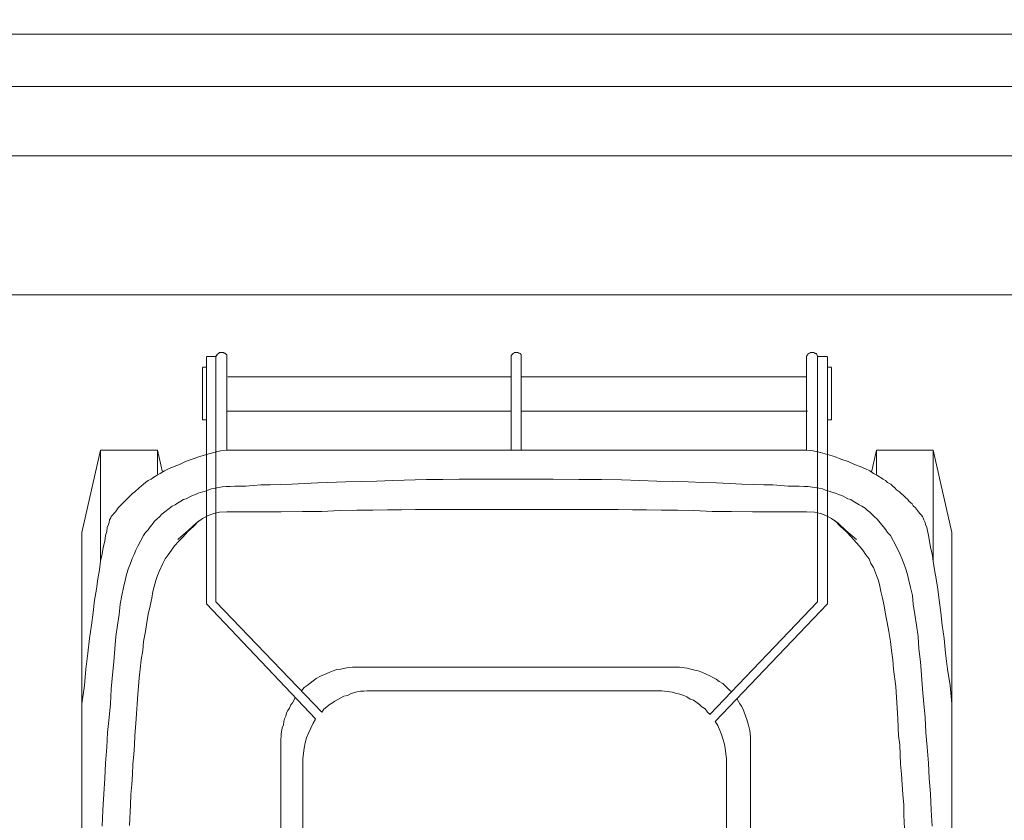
# Model space of a CAD drawing. Header units: inches. Extents: x 43593 to 117387, y -66787 to -26237.
# Tile 251 of 256: x 50093 to 50150, y -29484 to -29438. Entities that reach past the tile are written whole.
import ezdxf

# ---------------------------------------------------------------- set-up
doc = ezdxf.new("R2010")
doc.units = ezdxf.units.IN
doc.header["$MEASUREMENT"] = 0
doc.layers.get('0').update_dxf_attribs({"lineweight": 0})
doc.layers.get('Defpoints').update_dxf_attribs({"lineweight": 0})
for name, color, linetype, lineweight in [('p--kosz śmietnik', 252, 'Continuous', 0), ('p--obrzeże bet.', 252, 'Continuous', 0), ('p--wymiary-1-200', 7, 'Continuous', 0)]:
    doc.layers.add(name, color=color, linetype=linetype, lineweight=lineweight)
doc.styles.add('1-200', font='arial.ttf', dxfattribs={"width": 0.75, "height": 35})
doc.linetypes.add('OGRODZENIE1', pattern='A,0.4,-0.06,[143,RODZLIN.shx,S=0.012,R=0,X=0,Y=0],-0.06,0.4', length=0.92)
doc.dimstyles.new('1-200', dxfattribs={"dimtxt": 35, "dimasz": 10, "dimexe": 15, "dimexo": 10, "dimgap": 0.09, "dimtad": 0, "dimdsep": 46, "dimtxsty": '1-200', "dimblk": 'OBLIQUE', "dimcen": 0.09, "dimadec": 0, "dimazin": 0, "dimtfac": 1, "dimtdec": 4, "dimtix": 1, "dimtofl": 0, "dimtmove": 0, "dimatfit": 3, "dimldrblk": 'OBLIQUE', "dimfxl": 15, "dimfxlon": 1, "dimtvp": 0.7, "dimtolj": 1, "dimtzin": 0, "dimarcsym": 0})

# ---------------------------------------------------------------- blocks, each defined once
blk = doc.blocks.new('kosz120L-rzut')
at = {"linetype": 'Continuous'}
for points in [[(-16.449, 57.424), (-15.903, 57.424)], [(-16.449, 43.182), (-16.449, 57.401)], [(-15.835, 57.538), (-15.903, 57.424)], [(-15.858, 57.492), (-15.903, 57.424)], [(-15.903, 43.296), (-15.903, 57.424)], [(-15.903, 57.356), (-15.903, 57.424)], [(-15.835, 57.538), (-15.858, 57.492)], [(-15.812, 57.561), (-15.835, 57.538)], [(-15.812, 57.561), (-15.835, 57.538)], [(-15.744, 57.606), (-15.812, 57.561)], [(-15.744, 57.606), (-15.812, 57.561)], [(-15.698, 57.652), (-15.744, 57.606)], [(-15.698, 57.652), (-15.744, 57.606)], [(-15.471, 57.652), (-15.698, 57.652)], [(-15.471, 57.652), (-15.698, 57.652)], [(-15.425, 57.629), (-15.471, 57.652)], [(-15.425, 57.629), (-15.471, 57.652)], [(-15.38, 57.629), (-15.425, 57.629)], [(-15.38, 57.629), (-15.425, 57.629)], [(-15.266, 57.515), (-15.38, 57.629)], [(-15.266, 57.515), (-15.38, 57.629)], [(-15.266, 57.447), (-15.266, 57.515)], [(-15.266, 57.447), (-15.266, 57.515)], [(-15.266, 52.032), (-15.266, 57.447)], [(1.206, 57.606), (1.092, 57.492)], [(1.206, 57.606), (1.092, 57.492)], [(1.092, 57.492), (1.092, 57.424)], [(1.092, 57.492), (1.092, 57.424)], [(1.092, 57.356), (1.092, 57.424)], [(1.092, 57.356), (1.092, 52.032)], [(1.251, 57.629), (1.206, 57.606)], [(1.251, 57.629), (1.206, 57.606)], [(1.274, 57.652), (1.251, 57.629)], [(1.274, 57.652), (1.251, 57.629)], [(1.479, 57.652), (1.274, 57.652)], [(1.479, 57.652), (1.274, 57.652)], [(1.547, 57.629), (1.479, 57.652)], [(1.547, 57.629), (1.479, 57.652)], [(1.57, 57.629), (1.547, 57.629)], [(1.57, 57.629), (1.547, 57.629)], [(1.638, 57.606), (1.57, 57.629)], [(1.638, 57.606), (1.57, 57.629)], [(1.661, 57.538), (1.638, 57.606)], [(1.661, 57.538), (1.638, 57.606)], [(1.684, 57.515), (1.661, 57.538)], [(1.684, 57.515), (1.661, 57.538)], [(1.684, 57.447), (1.684, 57.515)], [(1.684, 57.447), (1.684, 57.515)], [(1.684, 52.032), (1.684, 57.447)], [(18.155, 57.515), (18.11, 57.447)], [(18.155, 57.515), (18.11, 57.447)], [(18.11, 52.032), (18.11, 57.447)], [(18.178, 57.538), (18.155, 57.515)], [(18.178, 57.538), (18.155, 57.515)], [(18.201, 57.606), (18.178, 57.538)], [(18.201, 57.606), (18.178, 57.538)], [(18.269, 57.629), (18.201, 57.606)], [(18.269, 57.629), (18.201, 57.606)], [(18.292, 57.629), (18.269, 57.629)], [(18.292, 57.629), (18.269, 57.629)], [(18.315, 57.652), (18.292, 57.629)], [(18.315, 57.652), (18.292, 57.629)], [(18.519, 57.652), (18.315, 57.652)], [(18.519, 57.652), (18.315, 57.652)], [(18.588, 57.629), (18.519, 57.652)], [(18.588, 57.629), (18.519, 57.652)], [(18.611, 57.606), (18.588, 57.629)], [(18.611, 57.606), (18.588, 57.629)], [(18.679, 57.606), (18.611, 57.606)], [(18.679, 57.606), (18.611, 57.606)], [(18.747, 57.424), (18.679, 57.606)], [(18.747, 57.424), (18.679, 57.606)], [(18.747, 43.296), (18.747, 57.424)], [(19.316, 57.424), (18.747, 57.424)], [(18.747, 57.356), (18.747, 57.424)], [(19.316, 43.182), (19.316, 57.401)], [(-16.449, 56.81), (-16.677, 56.81)], [(-16.677, 53.784), (-16.677, 56.787)], [(19.316, 56.81), (19.543, 56.81)], [(19.543, 53.784), (19.543, 56.787)], [(-2.912, 56.264), (-15.221, 56.264)], [(1.092, 56.264), (-2.912, 56.264)], [(5.802, 56.264), (1.684, 56.264)], [(5.802, 56.264), (18.11, 56.264)], [(-2.958, 54.284), (-15.266, 54.284)], [(-2.958, 54.284), (-2.912, 54.284)], [(-2.912, 54.284), (1.092, 54.284)], [(1.684, 54.284), (5.802, 54.284)], [(5.802, 54.284), (18.155, 54.284)], [(-16.449, 53.784), (-16.677, 53.784)], [(19.316, 53.784), (19.543, 53.784)], [(-22.546, 52.032), (-23.616, 47.3)], [(-22.546, 52.032), (-19.27, 52.032)], [(-22.546, 45.639), (-22.546, 52.032)], [(-19.27, 50.644), (-19.27, 52.032)], [(-19.27, 52.032), (-18.975, 50.758)], [(-17.655, 51.372), (-16.836, 51.668)], [(-16.836, 51.668), (-16.449, 51.782)], [(-16.449, 51.782), (-16.017, 51.896)], [(-16.017, 51.896), (-15.63, 51.987)], [(-15.63, 51.987), (-15.266, 52.032)], [(-15.266, 52.032), (-2.298, 52.032)], [(-15.266, 52.009), (-15.266, 52.009)], [(5.165, 52.032), (-2.298, 52.032)], [(18.11, 52.032), (5.165, 52.032)], [(18.497, 51.987), (18.11, 52.032)], [(18.11, 52.009), (18.11, 52.009)], [(18.906, 51.896), (18.497, 51.987)], [(19.725, 51.668), (18.906, 51.896)], [(20.089, 51.509), (19.725, 51.668)], [(22.137, 52.032), (21.841, 50.758)], [(25.39, 52.032), (22.137, 52.032)], [(22.137, 50.644), (22.137, 52.032)], [(25.39, 52.032), (26.482, 47.3)], [(25.39, 45.639), (25.39, 52.032)], [(-18.633, 50.963), (-18.315, 51.099)], [(-18.315, 51.099), (-17.996, 51.213)], [(-17.996, 51.213), (-17.655, 51.372)], [(20.499, 51.372), (20.089, 51.509)], [(20.863, 51.213), (20.499, 51.372)], [(21.204, 51.099), (20.863, 51.213)], [(21.5, 50.963), (21.204, 51.099)], [(-19.634, 50.371), (-19.475, 50.485)], [(-19.475, 50.485), (-19.293, 50.599)], [(-19.293, 50.599), (-19.111, 50.69)], [(-19.111, 50.69), (-18.861, 50.849)], [(-18.861, 50.849), (-18.633, 50.963)], [(21.75, 50.849), (21.5, 50.963)], [(21.955, 50.69), (21.75, 50.849)], [(22.16, 50.599), (21.955, 50.69)], [(22.524, 50.371), (22.16, 50.599)], [(-20.317, 49.871), (-20.203, 49.962)], [(-20.203, 49.962), (-20.067, 50.075)], [(-20.067, 50.075), (-19.953, 50.166)], [(-19.953, 50.166), (-19.794, 50.28)], [(-19.794, 50.28), (-19.634, 50.371)], [(-15.949, 49.848), (-15.539, 49.916)], [(-15.539, 49.916), (-15.312, 49.939)], [(-15.312, 49.939), (-15.084, 49.939)], [(-15.084, 49.939), (-14.811, 49.962)], [(-14.811, 49.962), (-14.174, 49.962)], [(-14.174, 49.962), (-13.764, 50.007)], [(-13.764, 50.007), (-13.309, 50.03)], [(-13.309, 50.03), (-12.786, 50.03)], [(-12.786, 50.03), (-12.172, 50.053)], [(-12.172, 50.053), (-11.535, 50.075)], [(-11.535, 50.075), (-10.807, 50.121)], [(-10.807, 50.121), (-10.033, 50.144)], [(-10.033, 50.144), (-8.418, 50.212)], [(-8.418, 50.212), (-7.508, 50.235)], [(-7.508, 50.235), (-6.643, 50.257)], [(-6.643, 50.257), (-5.711, 50.28)], [(-5.711, 50.28), (-3.777, 50.348)], [(-3.777, 50.348), (-2.844, 50.348)], [(-2.844, 50.348), (-1.888, 50.371)], [(-1.888, 50.371), (-0.023, 50.371)], [(3.526, 50.371), (-0.023, 50.371)], [(5.005, 50.348), (3.526, 50.371)], [(6.302, 50.348), (5.005, 50.348)], [(7.462, 50.326), (6.302, 50.348)], [(8.509, 50.28), (7.462, 50.326)], [(9.487, 50.257), (8.509, 50.28)], [(10.397, 50.235), (9.487, 50.257)], [(11.285, 50.212), (10.397, 50.235)], [(12.126, 50.166), (11.285, 50.212)], [(12.923, 50.144), (12.126, 50.166)], [(13.696, 50.121), (12.923, 50.144)], [(14.379, 50.075), (13.696, 50.121)], [(15.039, 50.053), (14.379, 50.075)], [(15.653, 50.03), (15.039, 50.053)], [(16.176, 50.03), (15.653, 50.03)], [(16.631, 50.007), (16.176, 50.03)], [(17.041, 49.962), (16.631, 50.007)], [(17.678, 49.962), (17.041, 49.962)], [(17.951, 49.939), (17.678, 49.962)], [(18.201, 49.939), (17.951, 49.939)], [(18.815, 49.848), (18.201, 49.939)], [(22.66, 50.28), (22.524, 50.371)], [(22.774, 50.166), (22.66, 50.28)], [(22.956, 50.075), (22.774, 50.166)], [(23.07, 49.962), (22.956, 50.075)], [(23.183, 49.871), (23.07, 49.962)], [(-21.523, 48.71), (-20.704, 49.529)], [(-20.704, 49.529), (-20.567, 49.643)], [(-20.567, 49.643), (-20.317, 49.871)], [(-17.45, 49.325), (-17.245, 49.416)], [(-17.245, 49.416), (-17.086, 49.484)], [(-17.086, 49.484), (-16.927, 49.552)], [(-16.927, 49.552), (-16.517, 49.666)], [(-16.517, 49.666), (-16.153, 49.802)], [(-16.153, 49.802), (-15.949, 49.848)], [(19.02, 49.802), (18.815, 49.848)], [(19.202, 49.734), (19.02, 49.802)], [(19.407, 49.666), (19.202, 49.734)], [(19.566, 49.62), (19.407, 49.666)], [(19.771, 49.552), (19.566, 49.62)], [(19.953, 49.484), (19.771, 49.552)], [(20.135, 49.416), (19.953, 49.484)], [(20.476, 49.234), (20.135, 49.416)], [(23.297, 49.757), (23.183, 49.871)], [(23.457, 49.643), (23.297, 49.757)], [(23.798, 49.302), (23.457, 49.643)], [(-19.02, 48.346), (-18.428, 48.801)], [(-18.428, 48.801), (-18.246, 48.892)], [(-18.246, 48.892), (-18.11, 48.983)], [(-18.11, 48.983), (-17.928, 49.097)], [(-17.928, 49.097), (-17.769, 49.188)], [(-17.769, 49.188), (-17.609, 49.234)], [(-17.609, 49.234), (-17.45, 49.325)], [(20.658, 49.188), (20.476, 49.234)], [(20.795, 49.097), (20.658, 49.188)], [(20.977, 48.983), (20.795, 49.097)], [(21.136, 48.892), (20.977, 48.983)], [(21.295, 48.801), (21.136, 48.892)], [(21.477, 48.688), (21.295, 48.801)], [(23.934, 49.188), (23.798, 49.302)], [(24.025, 49.074), (23.934, 49.188)], [(24.185, 48.938), (24.025, 49.074)], [(24.253, 48.824), (24.185, 48.938)], [(24.389, 48.71), (24.253, 48.824)], [(-21.955, 48.142), (-21.932, 48.21)], [(-21.932, 48.21), (-21.841, 48.301)], [(-21.841, 48.301), (-21.773, 48.392)], [(-21.773, 48.392), (-21.682, 48.483)], [(-21.682, 48.483), (-21.523, 48.71)], [(-19.157, 48.187), (-19.02, 48.346)], [(-16.677, 48.096), (-16.358, 48.278)], [(-16.358, 48.278), (-16.017, 48.392)], [(-16.017, 48.392), (-15.698, 48.46)], [(-15.698, 48.46), (-15.266, 48.483)], [(-15.266, 48.483), (-14.697, 48.483)], [(-14.857, 48.483), (-12.149, 48.483)], [(-14.174, 48.483), (-14.174, 48.483)], [(-12.149, 48.483), (-10.921, 48.506)], [(-10.921, 48.506), (-9.806, 48.506)], [(-9.806, 48.506), (-8.759, 48.551)], [(-8.759, 48.551), (-7.781, 48.574)], [(-7.781, 48.574), (-6.871, 48.574)], [(-6.871, 48.574), (-6.029, 48.597)], [(-6.029, 48.597), (-5.21, 48.597)], [(-5.21, 48.597), (-4.414, 48.619)], [(-4.414, 48.619), (-0.023, 48.619)], [(7.258, 48.619), (-0.023, 48.619)], [(8.077, 48.597), (7.258, 48.619)], [(8.896, 48.597), (8.077, 48.597)], [(9.76, 48.574), (8.896, 48.597)], [(10.67, 48.574), (9.76, 48.574)], [(11.626, 48.551), (10.67, 48.574)], [(12.672, 48.506), (11.626, 48.551)], [(13.787, 48.506), (12.672, 48.506)], [(14.993, 48.483), (13.787, 48.506)], [(17.7, 48.483), (14.993, 48.483)], [(17.041, 48.483), (17.041, 48.483)], [(18.11, 48.483), (17.587, 48.483)], [(18.565, 48.46), (18.11, 48.483)], [(18.906, 48.392), (18.565, 48.46)], [(19.225, 48.278), (18.906, 48.392)], [(19.543, 48.096), (19.225, 48.278)], [(21.591, 48.574), (21.477, 48.688)], [(21.75, 48.46), (21.591, 48.574)], [(22.023, 48.187), (21.75, 48.46)], [(24.549, 48.483), (24.389, 48.71)], [(24.64, 48.392), (24.549, 48.483)], [(24.708, 48.301), (24.64, 48.392)], [(24.776, 48.21), (24.708, 48.301)], [(24.822, 48.142), (24.776, 48.21)], [(-22.16, 47.573), (-22.091, 47.755)], [(-22.091, 47.755), (-22.046, 47.869)], [(-22.046, 47.869), (-22.023, 48.028)], [(-22.023, 48.028), (-21.955, 48.142)], [(-19.68, 47.618), (-19.566, 47.755)], [(-19.566, 47.755), (-19.43, 47.937)], [(-19.43, 47.937), (-19.293, 48.073)], [(-19.293, 48.073), (-19.157, 48.187)], [(-17.518, 47.345), (-17.2, 47.641)], [(-17.496, 47.414), (-17.041, 47.823)], [(-17.2, 47.641), (-16.881, 47.96)], [(-17.041, 47.823), (-16.677, 48.096)], [(19.93, 47.823), (19.543, 48.096)], [(20.067, 47.641), (19.748, 47.96)], [(20.362, 47.414), (19.93, 47.823)], [(20.385, 47.345), (20.067, 47.641)], [(22.16, 48.073), (22.023, 48.187)], [(22.273, 47.937), (22.16, 48.073)], [(22.433, 47.755), (22.273, 47.937)], [(22.546, 47.618), (22.433, 47.755)], [(24.867, 48.028), (24.822, 48.142)], [(24.935, 47.869), (24.867, 48.028)], [(24.958, 47.755), (24.935, 47.869)], [(25.026, 47.573), (24.958, 47.755)], [(-23.616, 37.471), (-23.616, 47.3)], [(-22.296, 46.799), (-22.251, 47.118)], [(-22.251, 47.118), (-22.182, 47.345)], [(-22.182, 47.345), (-22.16, 47.573)], [(-20.408, 46.504), (-20.067, 47.118)], [(-20.067, 47.118), (-19.953, 47.3)], [(-19.953, 47.3), (-19.794, 47.436)], [(-19.794, 47.436), (-19.68, 47.618)], [(-18.087, 46.89), (-17.496, 47.414)], [(-17.791, 47.05), (-17.518, 47.345)], [(20.977, 46.89), (20.362, 47.414)], [(20.681, 47.05), (20.385, 47.345)], [(22.683, 47.436), (22.546, 47.618)], [(22.774, 47.3), (22.683, 47.436)], [(22.933, 47.118), (22.774, 47.3)], [(23.275, 46.504), (22.933, 47.118)], [(25.14, 47.118), (25.026, 47.573)], [(25.186, 46.799), (25.14, 47.118)], [(26.482, 37.471), (26.482, 47.3)], [(-22.387, 46.435), (-22.296, 46.799)], [(-20.522, 46.276), (-20.408, 46.504)], [(-18.451, 46.276), (-18.292, 46.526)], [(-18.292, 46.526), (-18.042, 46.799)], [(-18.042, 46.799), (-17.791, 47.05)], [(21.136, 46.526), (20.681, 47.05)], [(21.341, 46.276), (21.136, 46.526)], [(23.502, 46.026), (23.275, 46.504)], [(25.254, 46.435), (25.186, 46.799)], [(-22.546, 45.639), (-22.455, 46.071)], [(-22.455, 46.071), (-22.387, 46.435)], [(-20.726, 45.798), (-20.613, 46.026)], [(-20.613, 46.026), (-20.522, 46.276)], [(-18.815, 45.775), (-18.656, 46.003)], [(-18.656, 46.003), (-18.451, 46.276)], [(21.523, 46.003), (21.341, 46.276)], [(21.705, 45.775), (21.523, 46.003)], [(23.593, 45.798), (23.502, 46.026)], [(25.345, 46.071), (25.254, 46.435)], [(25.39, 45.639), (25.345, 46.071)], [(-22.615, 45.138), (-22.546, 45.639)], [(-20.931, 45.229), (-20.817, 45.502)], [(-20.817, 45.502), (-20.726, 45.798)], [(-19.179, 45.047), (-18.952, 45.502)], [(-18.952, 45.502), (-18.815, 45.775)], [(21.818, 45.502), (21.705, 45.775)], [(21.955, 45.275), (21.818, 45.502)], [(23.707, 45.502), (23.593, 45.798)], [(23.798, 45.229), (23.707, 45.502)], [(25.481, 45.138), (25.39, 45.639)], [(-22.706, 44.615), (-22.615, 45.138)], [(-21.136, 44.524), (-21.045, 44.865)], [(-21.045, 44.865), (-20.931, 45.229)], [(-19.361, 44.524), (-19.27, 44.82)], [(-19.27, 44.82), (-19.179, 45.047)], [(22.137, 44.82), (21.955, 45.275)], [(22.251, 44.524), (22.137, 44.82)], [(23.912, 44.865), (23.798, 45.229)], [(24.003, 44.524), (23.912, 44.865)], [(25.572, 44.615), (25.481, 45.138)], [(-22.774, 44.024), (-22.706, 44.615)], [(-21.227, 44.115), (-21.136, 44.524)], [(-19.543, 43.887), (-19.361, 44.524)], [(22.319, 44.206), (22.251, 44.524)], [(24.094, 44.115), (24.003, 44.524)], [(25.663, 44.024), (25.572, 44.615)], [(-22.888, 43.387), (-22.774, 44.024)], [(-21.409, 43.159), (-21.318, 43.66)], [(-21.318, 43.66), (-21.227, 44.115)], [(-19.589, 43.5), (-19.543, 43.887)], [(22.387, 43.887), (22.319, 44.206)], [(22.478, 43.5), (22.387, 43.887)], [(24.207, 43.66), (24.094, 44.115)], [(24.253, 43.159), (24.207, 43.66)], [(25.754, 43.387), (25.663, 44.024)], [(-22.979, 42.681), (-22.888, 43.387)], [(-21.477, 42.568), (-21.409, 43.159)], [(-19.68, 43.068), (-19.589, 43.5)], [(-10.17, 36.561), (-16.449, 43.182)], [(-9.806, 36.948), (-15.903, 43.296)], [(12.536, 36.811), (18.747, 43.296)], [(12.854, 36.402), (19.316, 43.182)], [(22.569, 43.068), (22.478, 43.5)], [(24.344, 42.568), (24.253, 43.159)], [(25.845, 42.681), (25.754, 43.387)], [(-23.07, 41.953), (-22.979, 42.681)], [(-21.568, 41.953), (-21.477, 42.568)], [(-19.885, 42.113), (-19.794, 42.59)], [(-19.794, 42.59), (-19.68, 43.068)], [(22.66, 42.59), (22.569, 43.068)], [(22.751, 42.113), (22.66, 42.59)], [(24.435, 41.953), (24.344, 42.568)], [(25.914, 41.953), (25.845, 42.681)], [(-19.953, 41.589), (-19.885, 42.113)], [(22.842, 41.589), (22.751, 42.113)], [(-23.183, 41.18), (-23.07, 41.953)], [(-21.659, 41.293), (-21.568, 41.953)], [(-20.067, 41.02), (-19.953, 41.589)], [(22.933, 41.02), (22.842, 41.589)], [(24.526, 41.293), (24.435, 41.953)], [(26.027, 41.18), (25.914, 41.953)], [(-23.275, 40.338), (-23.183, 41.18)], [(-21.727, 40.588), (-21.659, 41.293)], [(-20.112, 40.497), (-20.067, 41.02)], [(23.001, 40.497), (22.933, 41.02)], [(24.571, 40.588), (24.526, 41.293)], [(26.118, 40.338), (26.027, 41.18)], [(-23.388, 39.428), (-23.275, 40.338)], [(-21.773, 39.837), (-21.727, 40.588)], [(-20.203, 39.951), (-20.112, 40.497)], [(23.07, 39.951), (23.001, 40.497)], [(24.662, 39.837), (24.571, 40.588)], [(26.232, 39.428), (26.118, 40.338)], [(-21.864, 39.087), (-21.773, 39.837)], [(-20.271, 39.428), (-20.203, 39.951)], [(23.115, 39.428), (23.07, 39.951)], [(24.731, 39.087), (24.662, 39.837)], [(-23.479, 38.472), (-23.388, 39.428)], [(-20.317, 38.927), (-20.271, 39.428)], [(-9.556, 39.155), (-9.715, 39.087)], [(-9.556, 39.155), (-9.715, 39.087)], [(-9.351, 39.246), (-9.556, 39.155)], [(-9.351, 39.246), (-9.556, 39.155)], [(-9.146, 39.314), (-9.351, 39.246)], [(-9.146, 39.314), (-9.351, 39.246)], [(-8.941, 39.405), (-9.146, 39.314)], [(-8.941, 39.405), (-9.146, 39.314)], [(-8.714, 39.428), (-8.941, 39.405)], [(-8.714, 39.428), (-8.941, 39.405)], [(-8.463, 39.473), (-8.714, 39.428)], [(-8.463, 39.473), (-8.714, 39.428)], [(-8.259, 39.519), (-8.463, 39.473)], [(-8.259, 39.519), (-8.463, 39.473)], [(-8.031, 39.542), (-8.259, 39.519)], [(-8.031, 39.542), (-8.259, 39.519)], [(-7.826, 39.542), (-8.031, 39.542)], [(-7.826, 39.542), (-8.031, 39.542)], [(-7.826, 39.542), (10.579, 39.542)], [(10.784, 39.542), (10.557, 39.542)], [(10.784, 39.542), (10.557, 39.542)], [(11.239, 39.473), (10.784, 39.542)], [(11.239, 39.473), (10.784, 39.542)], [(11.444, 39.428), (11.239, 39.473)], [(11.444, 39.428), (11.239, 39.473)], [(11.671, 39.36), (11.444, 39.428)], [(11.671, 39.36), (11.444, 39.428)], [(11.876, 39.314), (11.671, 39.36)], [(11.876, 39.314), (11.671, 39.36)], [(12.081, 39.246), (11.876, 39.314)], [(12.081, 39.246), (11.876, 39.314)], [(12.331, 39.132), (12.081, 39.246)], [(12.331, 39.132), (12.081, 39.246)], [(12.536, 39.041), (12.331, 39.132)], [(12.536, 39.041), (12.331, 39.132)], [(23.252, 38.427), (23.115, 39.428)], [(26.369, 38.472), (26.232, 39.428)], [(-21.932, 38.268), (-21.864, 39.087)], [(-20.362, 38.427), (-20.317, 38.927)], [(-10.306, 38.745), (-10.648, 38.472)], [(-10.306, 38.745), (-10.648, 38.472)], [(-10.124, 38.882), (-10.306, 38.745)], [(-10.124, 38.882), (-10.306, 38.745)], [(-9.92, 38.996), (-10.124, 38.882)], [(-9.92, 38.996), (-10.124, 38.882)], [(-9.715, 39.087), (-9.92, 38.996)], [(-9.715, 39.087), (-9.92, 38.996)], [(12.741, 38.927), (12.536, 39.041)], [(12.741, 38.927), (12.536, 39.041)], [(12.9, 38.836), (12.741, 38.927)], [(12.9, 38.836), (12.741, 38.927)], [(13.082, 38.7), (12.9, 38.836)], [(13.082, 38.7), (12.9, 38.836)], [(13.287, 38.586), (13.082, 38.7)], [(13.287, 38.586), (13.082, 38.7)], [(13.605, 38.268), (13.287, 38.586)], [(13.605, 38.268), (13.287, 38.586)], [(24.776, 38.268), (24.731, 39.087)], [(-23.616, 37.426), (-23.479, 38.472)], [(-21.978, 37.426), (-21.932, 38.268)], [(-20.408, 37.972), (-20.362, 38.427)], [(-10.83, 38.359), (-10.966, 38.177)], [(-10.83, 38.359), (-10.966, 38.177)], [(-10.648, 38.472), (-10.83, 38.359)], [(-10.648, 38.472), (-10.83, 38.359)], [(-8.145, 37.995), (-8.327, 37.904)], [(-8.145, 37.995), (-8.327, 37.904)], [(-7.986, 38.063), (-8.145, 37.995)], [(-7.986, 38.063), (-8.145, 37.995)], [(-7.781, 38.108), (-7.986, 38.063)], [(-7.781, 38.108), (-7.986, 38.063)], [(-7.576, 38.154), (-7.781, 38.108)], [(-7.576, 38.154), (-7.781, 38.108)], [(-7.394, 38.154), (-7.576, 38.154)], [(-7.394, 38.154), (-7.576, 38.154)], [(-7.189, 38.177), (-7.394, 38.154)], [(-7.189, 38.177), (-7.394, 38.154)], [(-6.985, 38.177), (-7.189, 38.177)], [(-6.985, 38.177), (-7.189, 38.177)], [(-6.985, 38.177), (9.578, 38.177)], [(9.783, 38.177), (9.578, 38.177)], [(9.783, 38.177), (9.578, 38.177)], [(10.397, 38.086), (9.783, 38.177)], [(10.397, 38.086), (9.783, 38.177)], [(10.625, 38.017), (10.397, 38.086)], [(10.625, 38.017), (10.397, 38.086)], [(10.807, 37.972), (10.625, 38.017)], [(10.807, 37.972), (10.625, 38.017)], [(13.787, 38.108), (13.605, 38.268)], [(13.787, 38.108), (13.605, 38.268)], [(23.366, 36.561), (23.252, 38.427)], [(24.867, 37.426), (24.776, 38.268)], [(26.482, 37.426), (26.369, 38.472)], [(-23.616, 2.275), (-23.616, 37.426)], [(-22.046, 36.629), (-21.978, 37.426)], [(-20.499, 36.561), (-20.408, 37.972)], [(-11.489, 37.471), (-11.58, 37.358)], [(-11.489, 37.471), (-11.58, 37.358)], [(-11.33, 37.767), (-11.489, 37.471)], [(-11.33, 37.767), (-11.489, 37.471)], [(-9.191, 37.471), (-9.374, 37.358)], [(-9.191, 37.471), (-9.374, 37.358)], [(-9.055, 37.585), (-9.191, 37.471)], [(-9.055, 37.585), (-9.191, 37.471)], [(-8.532, 37.858), (-9.055, 37.585)], [(-8.532, 37.858), (-9.055, 37.585)], [(-8.327, 37.904), (-8.532, 37.858)], [(-8.327, 37.904), (-8.532, 37.858)], [(11.034, 37.904), (10.807, 37.972)], [(11.034, 37.904), (10.807, 37.972)], [(11.216, 37.835), (11.034, 37.904)], [(11.216, 37.835), (11.034, 37.904)], [(11.398, 37.699), (11.216, 37.835)], [(11.398, 37.699), (11.216, 37.835)], [(11.603, 37.631), (11.398, 37.699)], [(11.603, 37.631), (11.398, 37.699)], [(11.944, 37.38), (11.603, 37.631)], [(11.944, 37.38), (11.603, 37.631)], [(14.265, 37.426), (14.106, 37.699)], [(14.265, 37.426), (14.106, 37.699)], [(14.356, 37.289), (14.265, 37.426)], [(14.356, 37.289), (14.265, 37.426)], [(24.935, 36.629), (24.867, 37.426)], [(26.482, 2.275), (26.482, 37.426)], [(-11.831, 36.902), (-11.876, 36.72)], [(-11.831, 36.902), (-11.876, 36.72)], [(-11.762, 37.039), (-11.831, 36.902)], [(-11.762, 37.039), (-11.831, 36.902)], [(-11.671, 37.176), (-11.762, 37.039)], [(-11.671, 37.176), (-11.762, 37.039)], [(-11.58, 37.358), (-11.671, 37.176)], [(-11.58, 37.358), (-11.671, 37.176)], [(-9.692, 37.107), (-9.806, 36.948)], [(-9.692, 37.107), (-9.806, 36.948)], [(-9.51, 37.244), (-9.692, 37.107)], [(-9.51, 37.244), (-9.692, 37.107)], [(-9.374, 37.358), (-9.51, 37.244)], [(-9.374, 37.358), (-9.51, 37.244)], [(12.081, 37.244), (11.944, 37.38)], [(12.081, 37.244), (11.944, 37.38)], [(12.263, 37.13), (12.081, 37.244)], [(12.263, 37.13), (12.081, 37.244)], [(12.399, 36.948), (12.263, 37.13)], [(12.399, 36.948), (12.263, 37.13)], [(12.559, 36.811), (12.399, 36.948)], [(12.559, 36.811), (12.399, 36.948)], [(14.447, 37.153), (14.356, 37.289)], [(14.447, 37.153), (14.356, 37.289)], [(14.675, 36.516), (14.447, 37.153)], [(14.675, 36.516), (14.447, 37.153)], [(-22.137, 35.765), (-22.046, 36.629)], [(-20.567, 35.583), (-20.499, 36.561)], [(-11.99, 36.402), (-12.013, 36.22)], [(-11.99, 36.402), (-12.013, 36.22)], [(-11.944, 36.561), (-11.99, 36.402)], [(-11.944, 36.561), (-11.99, 36.402)], [(-11.876, 36.72), (-11.944, 36.561)], [(-11.876, 36.72), (-11.944, 36.561)], [(-10.306, 36.311), (-10.443, 36.015)], [(-10.306, 36.311), (-10.443, 36.015)], [(-10.17, 36.538), (-10.306, 36.311)], [(-10.17, 36.538), (-10.306, 36.311)], [(12.991, 36.174), (12.854, 36.402)], [(12.991, 36.174), (12.854, 36.402)], [(14.766, 36.197), (14.675, 36.516)], [(14.766, 36.197), (14.675, 36.516)], [(23.411, 35.583), (23.366, 36.561)], [(24.981, 35.765), (24.935, 36.629)], [(-22.182, 34.923), (-22.137, 35.765)], [(-12.104, 35.901), (-12.149, 35.697)], [(-12.104, 35.901), (-12.149, 35.697)], [(-12.081, 36.038), (-12.104, 35.901)], [(-12.081, 36.038), (-12.104, 35.901)], [(-12.013, 36.22), (-12.081, 36.038)], [(-12.013, 36.22), (-12.081, 36.038)], [(-10.557, 35.765), (-10.693, 35.469)], [(-10.557, 35.765), (-10.693, 35.469)], [(-10.443, 36.015), (-10.557, 35.765)], [(-10.443, 36.015), (-10.557, 35.765)], [(13.218, 35.651), (12.991, 36.174)], [(13.218, 35.651), (12.991, 36.174)], [(14.834, 35.879), (14.766, 36.197)], [(14.834, 35.879), (14.766, 36.197)], [(14.879, 35.515), (14.834, 35.879)], [(14.879, 35.515), (14.834, 35.879)], [(25.049, 34.923), (24.981, 35.765)], [(-20.59, 35.06), (-20.567, 35.583)], [(-12.149, 35.56), (-12.172, 35.378)], [(-12.149, 35.56), (-12.172, 35.378)], [(-12.172, 35.378), (-12.172, 35.196)], [(-12.172, 35.378), (-12.172, 35.196)], [(-12.172, 16.836), (-12.172, 35.196)], [(-12.149, 35.697), (-12.149, 35.56)], [(-12.149, 35.697), (-12.149, 35.56)], [(-10.761, 35.173), (-10.83, 34.878)], [(-10.761, 35.173), (-10.83, 34.878)], [(-10.693, 35.469), (-10.761, 35.173)], [(-10.693, 35.469), (-10.761, 35.173)], [(13.287, 35.401), (13.218, 35.651)], [(13.287, 35.401), (13.218, 35.651)], [(13.378, 35.105), (13.287, 35.401)], [(13.378, 35.105), (13.287, 35.401)], [(14.879, 35.196), (14.879, 35.515)], [(14.879, 35.196), (14.879, 35.515)], [(14.879, 35.196), (14.879, 16.836)], [(23.479, 35.06), (23.411, 35.583)], [(-22.251, 34.013), (-22.182, 34.923)], [(-20.635, 34.514), (-20.59, 35.06)], [(-10.83, 34.878), (-10.852, 34.582)], [(-10.83, 34.878), (-10.852, 34.582)], [(13.423, 34.855), (13.378, 35.105)], [(13.423, 34.855), (13.378, 35.105)], [(13.491, 34.263), (13.423, 34.855)], [(13.491, 34.263), (13.423, 34.855)], [(23.525, 33.945), (23.479, 35.06)], [(25.14, 34.013), (25.049, 34.923)], [(-20.681, 33.945), (-20.635, 34.514)], [(-10.852, 34.582), (-10.898, 34.263)], [(-10.852, 34.582), (-10.898, 34.263)], [(-10.898, 17.723), (-10.898, 34.263)], [(-10.898, 34.263), (-10.898, 34.263)], [(-10.898, 34.263), (-10.898, 34.263)], [(13.491, 34.263), (13.491, 17.723)], [(-22.296, 33.126), (-22.251, 34.013)], [(-20.704, 33.376), (-20.681, 33.945)], [(23.57, 33.376), (23.525, 33.945)], [(25.163, 33.126), (25.14, 34.013)], [(-22.364, 32.238), (-22.296, 33.126)], [(-20.749, 32.785), (-20.704, 33.376)], [(23.616, 32.785), (23.57, 33.376)], [(25.254, 32.238), (25.163, 33.126)], [(-20.795, 32.193), (-20.749, 32.785)], [(23.661, 32.193), (23.616, 32.785)], [(-22.41, 31.306), (-22.364, 32.238)], [(-20.817, 31.601), (-20.795, 32.193)], [(23.707, 31.601), (23.661, 32.193)], [(25.277, 31.306), (25.254, 32.238)], [(-22.455, 30.373), (-22.41, 31.306)], [(-20.886, 30.418), (-20.817, 31.601)], [(23.707, 31.01), (23.707, 31.601)], [(25.345, 30.373), (25.277, 31.306)], [(23.775, 29.85), (23.707, 31.01)]]:
    blk.add_lwpolyline(points, dxfattribs=at)
blk = doc.blocks.new('_OBLIQUE')
at = {"color": 0, "linetype": 'ByBlock', "lineweight": -2}
for p, q in [((-0.5, -0.5), (0.5, 0.5)), ((0, 0), (0, 0))]:
    blk.add_line(p, q, dxfattribs=at)
blk = doc.blocks.new('*D2406')
at = {"layer": 'Defpoints', "color": 0}
for p in [(50272.61, -29392.345), (50017.61, -29445.39), (50272.61, -29452.15)]:
    blk.add_point(p, dxfattribs=at)
at = {"layer": 'p--wymiary-1-200', "color": 0, "lineweight": -2}
for p, q in [((50017.61, -29407.345), (50017.61, -29377.345)), ((50272.61, -29407.345), (50272.61, -29377.345)), ((50017.61, -29392.345), (50272.61, -29392.345))]:
    blk.add_line(p, q, dxfattribs=at)
at = {"layer": 'p--wymiary-1-200', "color": 0, "lineweight": -2, "xscale": 10, "yscale": 10, "zscale": 10, "rotation": 180}
blk.add_blockref('_OBLIQUE', (50017.61, -29392.345), dxfattribs=at)
at = {"layer": 'p--wymiary-1-200', "color": 0, "lineweight": -2, "xscale": 10, "yscale": 10, "zscale": 10}
blk.add_blockref('_OBLIQUE', (50272.61, -29392.345), dxfattribs=at)
at = {"layer": 'p--wymiary-1-200', "color": 0, "linetype": 'Continuous', "ltscale": 8, "insert": (50145.11, -29367.331), "char_height": 35, "attachment_point": 5, "style": '1-200'}
blk.add_mtext('\\A1;255', dxfattribs=at)

msp = doc.modelspace()

# ---------------------------------------------------------------- linework, layer by layer
at = {"linetype": 'OGRODZENIE1', "ltscale": 12}
msp.add_lwpolyline([(50287.61, -29618.39), (50287.61, -29438.39), (50022.61, -29438.39)], dxfattribs=at)
at = {"linetype": 'Continuous', "ltscale": 8}
msp.add_lwpolyline([(50284.61, -29615.39), (50284.61, -29441.39), (50025.61, -29441.39)], dxfattribs=at)
at = {"layer": 'p--obrzeże bet.', "linetype": 'Continuous', "ltscale": 35}
for p, q in [((50280.61, -29445.39), (50017.61, -29445.39)), ((50272.61, -29453.39), (50009.61, -29453.39))]:
    msp.add_line(p, q, dxfattribs=at)

# ---------------------------------------------------------------- block references
at = {"layer": 'p--kosz śmietnik', "rotation": 359.9999999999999}
msp.add_blockref('kosz120L-rzut', (50120.287, -29514.376), dxfattribs=at)

# ---------------------------------------------------------------- dimensions: what is measured, and where the dimension line sits
at = {"layer": 'p--wymiary-1-200'}
dim = msp.add_linear_dim(base=(50272.61, -29392.345), p1=(50017.61, -29445.39), p2=(50272.61, -29452.15), dimstyle='1-200', override={"dimtxt": 35}, dxfattribs=at)
dim.commit()
dim.dimension.update_dxf_attribs({"geometry": '*D2406', "text_midpoint": (50145.11, -29367.331)})

doc.saveas('drawing.dxf')
